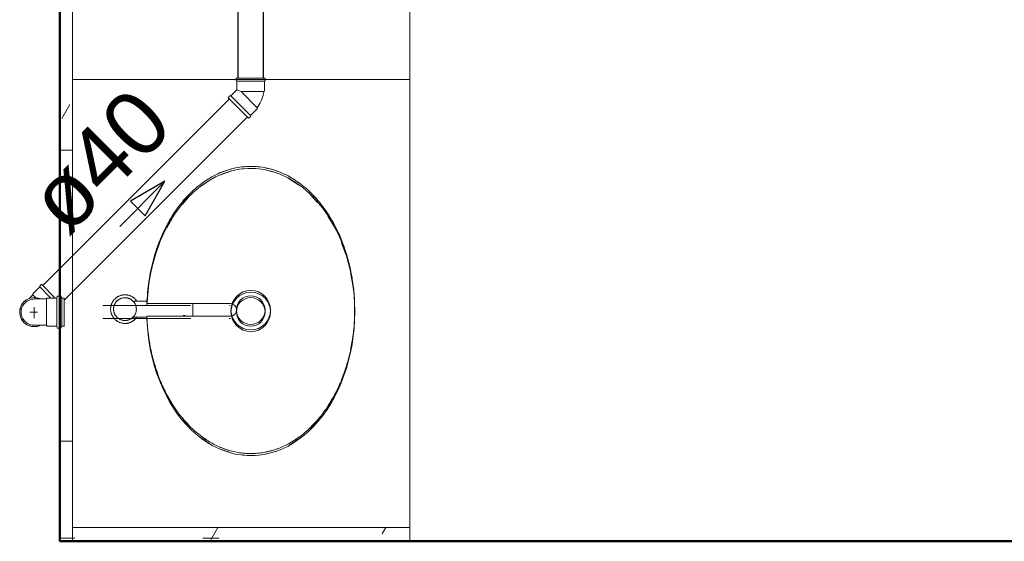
# Model space of a CAD drawing. Header units: millimetres. Extents: x 567 to 934, y -1 to 364.
# Tile 120 of 256: x 617.79 to 620.89, y 103.29 to 104.93. Entities that reach past the tile are written whole.
import ezdxf

# ---------------------------------------------------------------- set-up
doc = ezdxf.new("R2010")
doc.units = ezdxf.units.MM
doc.header["$MEASUREMENT"] = 0
doc.linetypes.add('NULL', pattern=[0])
for name, color, linetype, lineweight in [('A-GENM', 7, 'Continuous', 13), ('A-WALL', 7, 'Continuous', 25), ('Metais - Celite', 7, 'Continuous', 13), ('Peças hidrossanitárias', 7, 'Continuous', 13), ('Simbolos', 14, 'Continuous', 20), ('Simbolos_int', 14, 'Continuous', 15), ('TQ-Condutos', 14, 'Continuous', 25), ('TQ-Sentido conduto', 14, 'Continuous', 30), ('TQ-Textos conduto', 7, 'Continuous', 9)]:
    doc.layers.add(name, color=color, linetype=linetype, lineweight=lineweight)
doc.layers.add('ARQ FINA', color=8, linetype='Continuous')
doc.styles.add('Arial', font='arial.ttf')

msp = doc.modelspace()

# ---------------------------------------------------------------- linework, layer by layer
at = {"layer": 'A-GENM', "color": 8}
for p, q in [((617.9591, 103.2972), (617.9591, 107.6372)), ((619.0191, 104.7438), (619.0191, 107.5972)), ((617.9591, 104.7438), (619.0191, 104.7438)), ((619.0191, 104.7438), (619.0191, 103.3372)), ((619.0191, 103.3372), (617.9591, 103.3372)), ((617.9591, 103.3372), (617.9591, 103.2972)), ((619.0191, 103.2972), (619.0191, 103.3372)), ((617.9591, 103.2972), (617.9191, 103.2972)), ((617.9591, 103.2972), (619.0191, 103.2972))]:
    msp.add_line(p, q, dxfattribs=at)
at = {"layer": 'A-GENM', "color": 8, "linetype": 'Continuous'}
for p, q in [((617.9508, 104.6657), (617.9256, 104.6221)), ((617.9591, 104.6898), (617.9589, 104.6901)), ((617.9191, 104.5228), (617.9591, 104.5228)), ((617.9303, 104.3255), (617.9191, 104.306)), ((617.9191, 103.6084), (617.9591, 103.6084)), ((617.9191, 103.3036), (617.9591, 103.3036))]:
    msp.add_line(p, q, dxfattribs=at)
at = {"layer": 'A-GENM', "color": 8}
for points in [[(618.4241, 104.4517), (618.4359, 104.4567), (618.4478, 104.4607), (618.4599, 104.4638)], [(618.493, 104.4699), (618.5017, 104.4709), (618.5104, 104.4714), (618.5191, 104.4714)], [(618.5191, 104.4714), (618.5236, 104.4714), (618.5282, 104.4713), (618.5327, 104.471)], [(618.5661, 104.4666), (618.5786, 104.4641), (618.5911, 104.4605), (618.6034, 104.4559)], [(618.3613, 104.4147), (618.3703, 104.4216), (618.3795, 104.4279), (618.3889, 104.4335)], [(618.7056, 104.3899), (618.7137, 104.382), (618.7216, 104.3736), (618.7292, 104.3647)], [(618.3047, 104.3596), (618.311, 104.3672), (618.3176, 104.3745), (618.3243, 104.3815)], [(618.2556, 104.2854), (618.2602, 104.2942), (618.265, 104.3027), (618.2701, 104.3109)], [(618.7617, 104.3212), (618.768, 104.3114), (618.7741, 104.3012), (618.7798, 104.2906)], [(618.8046, 104.2378), (618.8094, 104.2258), (618.8138, 104.2136), (618.8178, 104.2011)], [(618.8177, 103.8396), (618.8137, 103.8271), (618.8093, 103.8149), (618.8045, 103.803)], [(618.2699, 103.7303), (618.265, 103.7384), (618.2602, 103.7468), (618.2557, 103.7554)], [(618.7797, 103.7501), (618.774, 103.7396), (618.7679, 103.7294), (618.7615, 103.7196)], [(618.3241, 103.6597), (618.3174, 103.6666), (618.311, 103.6738), (618.3047, 103.6814)], [(618.7291, 103.6761), (618.7214, 103.6672), (618.7135, 103.6588), (618.7054, 103.6509)], [(618.3886, 103.6076), (618.3793, 103.6133), (618.3702, 103.6195), (618.3612, 103.6264)], [(618.4596, 103.5773), (618.4475, 103.5804), (618.4356, 103.5844), (618.4238, 103.5895)], [(618.6031, 103.585), (618.5908, 103.5804), (618.5783, 103.5768), (618.5658, 103.5743)], [(618.5191, 103.5696), (618.5103, 103.5696), (618.5014, 103.5701), (618.4926, 103.5711)], [(618.5324, 103.57), (618.528, 103.5697), (618.5235, 103.5696), (618.5191, 103.5696)]]:
    msp.add_open_spline(points, degree=3, dxfattribs=at)
for points, knots in [([(618.6389, 104.4396), (618.6392, 104.4394), (618.6496, 104.4337), (618.6598, 104.4272), (618.6695, 104.4202)], [0.3891047, 0.3891047, 0.3891047, 0.3891047, 0.3926991, 0.4941859, 0.4941859, 0.4941859, 0.4941859]), ([(618.2182, 104.194), (618.2185, 104.1948), (618.2218, 104.2056), (618.2254, 104.2162), (618.229, 104.2258)], [-1.18384059, -1.18384059, -1.18384059, -1.18384059, -1.17809725, -1.10750882, -1.10750882, -1.10750882, -1.10750882]), ([(618.8328, 104.1436), (618.8351, 104.1326), (618.8376, 104.1186), (618.8396, 104.1044), (618.84, 104.1014)], [1.30006646, 1.30006646, 1.30006646, 1.30006646, 1.37444679, 1.39421524, 1.39421524, 1.39421524, 1.39421524]), ([(618.1971, 104.0922), (618.1978, 104.0983), (618.1995, 104.111), (618.2016, 104.1236), (618.2028, 104.1302)], [-1.41452076, -1.41452076, -1.41452076, -1.41452076, -1.37444679, -1.33032785, -1.33032785, -1.33032785, -1.33032785]), ([(618.8449, 104.0425), (618.8452, 104.0352), (618.8454, 104.0204), (618.8452, 104.0056), (618.8449, 103.9981)], [1.52293123, 1.52293123, 1.52293123, 1.52293123, 1.57079633, 1.61939745, 1.61939745, 1.61939745, 1.61939745]), ([(618.2027, 103.9112), (618.2016, 103.9177), (618.1995, 103.9301), (618.1978, 103.9427), (618.1971, 103.9488)], [-1.81045496, -1.81045496, -1.81045496, -1.81045496, -1.76714587, -1.72714403, -1.72714403, -1.72714403, -1.72714403]), ([(618.8399, 103.9393), (618.8395, 103.9364), (618.8375, 103.9222), (618.835, 103.9082), (618.8327, 103.8971)], [1.74811027, 1.74811027, 1.74811027, 1.74811027, 1.76714587, 1.84223438, 1.84223438, 1.84223438, 1.84223438]), ([(618.2288, 103.8155), (618.2253, 103.825), (618.2218, 103.8355), (618.2185, 103.8461), (618.2183, 103.8468)], [-2.03328374, -2.03328374, -2.03328374, -2.03328374, -1.96349541, -1.95808616, -1.95808616, -1.95808616, -1.95808616]), ([(618.6693, 103.6207), (618.6597, 103.6137), (618.6494, 103.6072), (618.639, 103.6015), (618.6386, 103.6012)], [2.6481989, 2.6481989, 2.6481989, 2.6481989, 2.7488936, 2.7533889, 2.7533889, 2.7533889, 2.7533889])]:
    msp.add_open_spline(points, degree=3, knots=knots, dxfattribs=at)
at = {"layer": 'A-WALL', "color": 8, "lineweight": 50}
for p, q in [((617.9191, 103.2942), (617.9191, 106.0842)), ((622.3801, 103.2942), (617.9191, 103.2942))]:
    msp.add_line(p, q, dxfattribs=at)
at = {"layer": 'ARQ FINA', "lineweight": 5}
for points in [[(618.1929, 103.9942), (618.1968, 103.9424), (618.2003, 103.9171), (618.2048, 103.8922), (618.2104, 103.8676), (618.217, 103.8433), (618.2246, 103.8196), (618.2331, 103.7967), (618.2426, 103.7744), (618.253, 103.7529), (618.2644, 103.7322), (618.2764, 103.7125), (618.2893, 103.6939), (618.3031, 103.6761), (618.3175, 103.6595), (618.3325, 103.6442), (618.3481, 103.6301), (618.3644, 103.6171), (618.3812, 103.6055), (618.3983, 103.5952), (618.4159, 103.5864), (618.4338, 103.5789), (618.4521, 103.5729), (618.4705, 103.5683), (618.489, 103.5652), (618.5078, 103.5635), (618.5266, 103.5634), (618.5452, 103.5647), (618.5638, 103.5675), (618.5823, 103.5718), (618.6006, 103.5775), (618.6185, 103.5847), (618.6362, 103.5932), (618.6535, 103.6032), (618.6704, 103.6146), (618.6867, 103.6272), (618.7024, 103.641), (618.7176, 103.6562), (618.7322, 103.6726), (618.746, 103.69), (618.7591, 103.7084), (618.7714, 103.728), (618.7829, 103.7485), (618.7935, 103.7698), (618.8031, 103.7918), (618.8119, 103.8148), (618.8197, 103.8383), (618.8265, 103.8624), (618.8323, 103.8869), (618.8371, 103.912), (618.8408, 103.9374), (618.8435, 103.9629), (618.8451, 103.9886), (618.8456, 104.0146), (618.845, 104.0405), (618.8434, 104.0662), (618.8407, 104.0917), (618.8369, 104.1171), (618.8321, 104.1422), (618.8263, 104.1667), (618.8195, 104.1907), (618.8117, 104.2143), (618.8028, 104.2372), (618.7932, 104.2592), (618.7783, 104.2882), (618.7618, 104.3157), (618.7439, 104.3411), (618.7246, 104.3645), (618.7039, 104.3859), (618.6822, 104.4048), (618.6594, 104.4213), (618.6356, 104.4354), (618.6113, 104.4467), (618.5863, 104.4554), (618.5609, 104.4614), (618.5353, 104.4645), (618.5095, 104.4648), (618.4838, 104.4624), (618.4584, 104.4572), (618.4333, 104.4492), (618.4087, 104.4385), (618.3849, 104.4252), (618.3618, 104.4093), (618.3397, 104.3909), (618.3189, 104.3703), (618.2991, 104.3473), (618.2808, 104.3223), (618.264, 104.2955), (618.2487, 104.2668), (618.2351, 104.2366), (618.229, 104.221), (618.2234, 104.2051), (618.2133, 104.1722), (618.2053, 104.1384), (618.1992, 104.1042), (618.1929, 104.0334)], [(618.4238, 104.4452), (618.4596, 104.4574)], [(618.4926, 104.4636), (618.5191, 104.4651)], [(618.5191, 104.4651), (618.5324, 104.4647)], [(618.5658, 104.4604), (618.6031, 104.4497)], [(618.3612, 104.4082), (618.3886, 104.427)], [(618.6386, 104.4334), (618.6399, 104.4327), (618.6693, 104.414)], [(618.7054, 104.3837), (618.7291, 104.3585)], [(618.3047, 104.3533), (618.3241, 104.3749)], [(618.2557, 104.2793), (618.2699, 104.3043)], [(618.7615, 104.3151), (618.7797, 104.2845)], [(618.8045, 104.2317), (618.8177, 104.195)], [(618.2183, 104.1878), (618.219, 104.1901), (618.2288, 104.2191)], [(618.8327, 104.1376), (618.8387, 104.104), (618.8399, 104.0954)], [(618.1971, 104.0859), (618.1995, 104.104), (618.2027, 104.1234)], [(618.3294, 104.0342), (618.3276, 104.0342), (618.32, 104.0342), (618.3124, 104.0342), (618.3047, 104.0342), (618.2969, 104.0342), (618.2891, 104.0342), (618.2812, 104.0342), (618.2732, 104.0342), (618.2652, 104.0342), (618.2572, 104.0342), (618.2492, 104.0342), (618.2413, 104.0342), (618.2333, 104.0342), (618.2254, 104.0342), (618.2175, 104.0342), (618.2096, 104.0342), (618.2019, 104.0342), (618.1942, 104.0342), (618.1867, 104.0342), (618.1792, 104.0342), (618.1719, 104.0342), (618.1647, 104.0342), (618.1576, 104.0342), (618.1507, 104.0342), (618.1439, 104.0342), (618.1374, 104.0342), (618.131, 104.0342), (618.1248, 104.0342), (618.1189, 104.0342), (618.1131, 104.0342), (618.1076, 104.0342), (618.1023, 104.0342), (618.0973, 104.0342), (618.0925, 104.0342), (618.088, 104.0342), (618.0837, 104.0342), (618.0797, 104.0342), (618.076, 104.0342), (618.0726, 104.0342), (618.0695, 104.0342), (618.0666, 104.0342), (618.0641, 104.0342), (618.0619, 104.0342), (618.06, 104.0342), (618.0584, 104.0342), (618.0571, 104.0342), (618.0561, 104.0342), (618.0555, 104.0342), (618.0551, 104.0342), (618.0551, 104.0342)], [(618.4549, 104.0342), (618.4544, 104.0342), (618.4537, 104.0342), (618.4525, 104.0342)], [(618.8449, 104.0365), (618.8453, 104.0142), (618.8449, 103.9921)], [(618.0551, 103.9942), (618.0552, 103.9942), (618.0557, 103.9942), (618.0565, 103.9942), (618.0576, 103.9942), (618.0591, 103.9942), (618.0608, 103.9942), (618.0629, 103.9942), (618.0652, 103.9942), (618.0679, 103.9942), (618.0709, 103.9942), (618.0741, 103.9942), (618.0777, 103.9942), (618.0815, 103.9942), (618.0856, 103.9942), (618.09, 103.9942), (618.0947, 103.9942), (618.0996, 103.9942), (618.1047, 103.9942), (618.1101, 103.9942), (618.1157, 103.9942), (618.1216, 103.9942), (618.1277, 103.9942), (618.1339, 103.9942), (618.1404, 103.9942), (618.147, 103.9942), (618.1538, 103.9942), (618.1608, 103.9942), (618.168, 103.9942), (618.1752, 103.9942), (618.1826, 103.9942), (618.1901, 103.9942), (618.1977, 103.9942), (618.2055, 103.9942), (618.2132, 103.9942), (618.2211, 103.9942), (618.229, 103.9942), (618.237, 103.9942), (618.2449, 103.9942), (618.2529, 103.9942), (618.2609, 103.9942), (618.2689, 103.9942), (618.2769, 103.9942), (618.2848, 103.9942), (618.2927, 103.9942), (618.3005, 103.9942), (618.3083, 103.9942), (618.3159, 103.9942), (618.3235, 103.9942), (618.331, 103.9942)], [(618.4518, 103.9942), (618.4531, 103.9942), (618.4541, 103.9942), (618.4547, 103.9942), (618.455, 103.9942)], [(618.2026, 103.9058), (618.1995, 103.9243), (618.1971, 103.9425)], [(618.84, 103.9332), (618.8387, 103.9243), (618.8328, 103.891)], [(618.229, 103.8088), (618.219, 103.8382), (618.2182, 103.8406)], [(618.8178, 103.8336), (618.8046, 103.7969)], [(618.2701, 103.7237), (618.2556, 103.7492)], [(618.7798, 103.744), (618.7617, 103.7135)], [(618.3243, 103.6532), (618.3047, 103.6751)], [(618.7292, 103.67), (618.7056, 103.6448)], [(618.3889, 103.6011), (618.3613, 103.62)], [(618.6695, 103.6145), (618.6399, 103.5956), (618.6389, 103.595)], [(618.4599, 103.5708), (618.4241, 103.583)], [(618.5191, 103.5632), (618.493, 103.5647)], [(618.5327, 103.5636), (618.5191, 103.5632)], [(618.6034, 103.5787), (618.5661, 103.568)]]:
    msp.add_lwpolyline(points, dxfattribs=at)
for radius in [0.0621, 0.045]:
    msp.add_circle((618.5191, 104.0145), radius, dxfattribs=at)
at = {"layer": 'Metais - Celite', "color": 8}
for p, q in [((618.0844, 104.0445), (618.0836, 104.0429)), ((618.0853, 104.046), (618.0844, 104.0445)), ((618.0862, 104.0476), (618.0853, 104.046)), ((618.0872, 104.0491), (618.0862, 104.0476)), ((618.0883, 104.0505), (618.0872, 104.0491)), ((618.0894, 104.0519), (618.0883, 104.0505)), ((618.0906, 104.0533), (618.0894, 104.0519)), ((618.0918, 104.0546), (618.0906, 104.0533)), ((618.0931, 104.0559), (618.0918, 104.0546)), ((618.0944, 104.0571), (618.0931, 104.0559)), ((618.0948, 104.0438), (618.094, 104.0426)), ((618.0958, 104.0583), (618.0944, 104.0571)), ((618.0956, 104.045), (618.0948, 104.0438)), ((618.0965, 104.0461), (618.0956, 104.045)), ((618.0972, 104.0594), (618.0958, 104.0583)), ((618.0974, 104.0472), (618.0965, 104.0461)), ((618.0987, 104.0604), (618.0972, 104.0594)), ((618.0984, 104.0482), (618.0974, 104.0472)), ((618.0994, 104.0492), (618.0984, 104.0482)), ((618.1002, 104.0614), (618.0987, 104.0604)), ((618.1005, 104.0502), (618.0994, 104.0492)), ((618.1017, 104.0623), (618.1002, 104.0614)), ((618.1016, 104.0511), (618.1005, 104.0502)), ((618.1027, 104.052), (618.1016, 104.0511)), ((618.1033, 104.0632), (618.1017, 104.0623)), ((618.1039, 104.0528), (618.1027, 104.052)), ((618.1049, 104.064), (618.1033, 104.0632)), ((618.1051, 104.0536), (618.1039, 104.0528)), ((618.1066, 104.0647), (618.1049, 104.064)), ((618.1063, 104.0544), (618.1051, 104.0536)), ((618.1076, 104.055), (618.1063, 104.0544)), ((618.1082, 104.0654), (618.1066, 104.0647)), ((618.1088, 104.0557), (618.1076, 104.055)), ((618.1099, 104.066), (618.1082, 104.0654)), ((618.1102, 104.0563), (618.1088, 104.0557)), ((618.1117, 104.0665), (618.1099, 104.066)), ((618.1115, 104.0568), (618.1102, 104.0563)), ((618.1128, 104.0573), (618.1115, 104.0568)), ((618.1134, 104.067), (618.1117, 104.0665)), ((618.1142, 104.0577), (618.1128, 104.0573)), ((618.1152, 104.0674), (618.1134, 104.067)), ((618.1156, 104.0581), (618.1142, 104.0577)), ((618.1169, 104.0677), (618.1152, 104.0674)), ((618.117, 104.0584), (618.1156, 104.0581)), ((618.1187, 104.0679), (618.1169, 104.0677)), ((618.1184, 104.0586), (618.117, 104.0584)), ((618.1198, 104.0588), (618.1184, 104.0586)), ((618.1205, 104.0681), (618.1187, 104.0679)), ((618.1212, 104.059), (618.1198, 104.0588)), ((618.1223, 104.0682), (618.1205, 104.0681)), ((618.1227, 104.0591), (618.1212, 104.059)), ((618.1241, 104.0683), (618.1223, 104.0682)), ((618.1241, 104.0591), (618.1227, 104.0591)), ((618.1251, 104.0683), (618.1241, 104.0683)), ((618.1249, 104.0591), (618.1241, 104.0591)), ((618.1263, 104.059), (618.1249, 104.0591)), ((618.1269, 104.0682), (618.1251, 104.0683)), ((618.1277, 104.0589), (618.1263, 104.059)), ((618.1287, 104.068), (618.1269, 104.0682)), ((618.1292, 104.0587), (618.1277, 104.0589)), ((618.1305, 104.0678), (618.1287, 104.068)), ((618.1306, 104.0585), (618.1292, 104.0587)), ((618.1322, 104.0675), (618.1305, 104.0678)), ((618.132, 104.0582), (618.1306, 104.0585)), ((618.1334, 104.0579), (618.132, 104.0582)), ((618.134, 104.0672), (618.1322, 104.0675)), ((618.1347, 104.0575), (618.1334, 104.0579)), ((618.1357, 104.0667), (618.134, 104.0672)), ((618.1361, 104.057), (618.1347, 104.0575)), ((618.1375, 104.0662), (618.1357, 104.0667)), ((618.1374, 104.0565), (618.1361, 104.057)), ((618.1388, 104.056), (618.1374, 104.0565)), ((618.1392, 104.0657), (618.1375, 104.0662)), ((618.1401, 104.0553), (618.1388, 104.056)), ((618.1409, 104.065), (618.1392, 104.0657)), ((618.1413, 104.0547), (618.1401, 104.0553)), ((618.1425, 104.0643), (618.1409, 104.065)), ((618.1426, 104.054), (618.1413, 104.0547)), ((618.1441, 104.0636), (618.1425, 104.0643)), ((618.1438, 104.0532), (618.1426, 104.054)), ((618.145, 104.0524), (618.1438, 104.0532)), ((618.1457, 104.0627), (618.1441, 104.0636)), ((618.1461, 104.0515), (618.145, 104.0524)), ((618.1473, 104.0618), (618.1457, 104.0627)), ((618.1472, 104.0506), (618.1461, 104.0515)), ((618.1483, 104.0497), (618.1472, 104.0506)), ((618.1488, 104.0609), (618.1473, 104.0618)), ((618.1939, 104.0483), (618.1475, 104.0483)), ((618.1493, 104.0487), (618.1483, 104.0497)), ((618.1503, 104.0599), (618.1488, 104.0609)), ((618.1503, 104.0477), (618.1493, 104.0487)), ((618.1517, 104.0588), (618.1503, 104.0599)), ((618.1513, 104.0466), (618.1503, 104.0477)), ((618.1522, 104.0455), (618.1513, 104.0466)), ((618.1531, 104.0576), (618.1517, 104.0588)), ((618.1531, 104.0443), (618.1522, 104.0455)), ((618.1545, 104.0565), (618.1531, 104.0576)), ((618.1539, 104.0432), (618.1531, 104.0443)), ((618.1558, 104.0552), (618.1545, 104.0565)), ((618.1571, 104.0539), (618.1558, 104.0552)), ((618.1583, 104.0526), (618.1571, 104.0539)), ((618.1594, 104.0512), (618.1583, 104.0526)), ((618.1605, 104.0498), (618.1594, 104.0512)), ((618.1615, 104.0483), (618.1605, 104.0498)), ((618.0792, 104.0256), (618.0791, 104.0238)), ((618.0791, 104.0238), (618.0791, 104.022)), ((618.0791, 104.022), (618.0792, 104.0202)), ((618.0793, 104.0273), (618.0792, 104.0256)), ((618.0792, 104.0202), (618.0794, 104.0184)), ((618.0795, 104.0291), (618.0793, 104.0273)), ((618.0794, 104.0184), (618.0796, 104.0166)), ((618.0798, 104.0309), (618.0795, 104.0291)), ((618.0796, 104.0166), (618.0799, 104.0148)), ((618.0801, 104.0327), (618.0798, 104.0309)), ((618.0799, 104.0148), (618.0803, 104.013)), ((618.0805, 104.0344), (618.0801, 104.0327)), ((618.0803, 104.013), (618.0807, 104.0113)), ((618.081, 104.0362), (618.0805, 104.0344)), ((618.0815, 104.0379), (618.081, 104.0362)), ((618.0822, 104.0396), (618.0815, 104.0379)), ((618.0828, 104.0412), (618.0822, 104.0396)), ((618.0836, 104.0429), (618.0828, 104.0412)), ((618.0884, 104.0265), (618.0883, 104.0251)), ((618.0883, 104.0251), (618.0883, 104.0237)), ((618.0883, 104.0237), (618.0883, 104.0222)), ((618.0883, 104.0222), (618.0884, 104.0208)), ((618.0886, 104.0279), (618.0884, 104.0265)), ((618.0884, 104.0208), (618.0885, 104.0194)), ((618.0885, 104.0194), (618.0887, 104.0179)), ((618.0888, 104.0294), (618.0886, 104.0279)), ((618.0887, 104.0179), (618.0889, 104.0165)), ((618.0891, 104.0308), (618.0888, 104.0294)), ((618.0889, 104.0165), (618.0892, 104.0151)), ((618.0894, 104.0322), (618.0891, 104.0308)), ((618.0892, 104.0151), (618.0896, 104.0137)), ((618.0898, 104.0335), (618.0894, 104.0322)), ((618.0896, 104.0137), (618.09, 104.0124)), ((618.0902, 104.0349), (618.0898, 104.0335)), ((618.09, 104.0124), (618.0904, 104.011)), ((618.0907, 104.0362), (618.0902, 104.0349)), ((618.0913, 104.0376), (618.0907, 104.0362)), ((618.0919, 104.0389), (618.0913, 104.0376)), ((618.0925, 104.0402), (618.0919, 104.0389)), ((618.0932, 104.0414), (618.0925, 104.0402)), ((618.094, 104.0426), (618.0932, 104.0414)), ((618.1547, 104.042), (618.1539, 104.0432)), ((618.1554, 104.0407), (618.1547, 104.042)), ((618.1561, 104.0395), (618.1554, 104.0407)), ((618.1567, 104.0382), (618.1561, 104.0395)), ((618.1572, 104.0369), (618.1567, 104.0382)), ((618.1578, 104.0355), (618.1572, 104.0369)), ((618.1582, 104.0342), (618.1578, 104.0355)), ((618.158, 104.0116), (618.1584, 104.013)), ((618.1586, 104.0328), (618.1582, 104.0342)), ((618.1584, 104.013), (618.1588, 104.0144)), ((618.159, 104.0314), (618.1586, 104.0328)), ((618.1588, 104.0144), (618.1591, 104.0158)), ((618.1593, 104.03), (618.159, 104.0314)), ((618.1591, 104.0158), (618.1594, 104.0172)), ((618.1595, 104.0286), (618.1593, 104.03)), ((618.1594, 104.0172), (618.1596, 104.0186)), ((618.1597, 104.0272), (618.1595, 104.0286)), ((618.1596, 104.0186), (618.1598, 104.02)), ((618.1598, 104.0257), (618.1597, 104.0272)), ((618.1599, 104.0243), (618.1598, 104.0257)), ((618.1598, 104.02), (618.1599, 104.0214)), ((618.1599, 104.0229), (618.1599, 104.0243)), ((618.1599, 104.0214), (618.1599, 104.0229)), ((618.3374, 104.0233), (618.3374, 104.0406)), ((618.3374, 104.0015), (618.3374, 104.0233)), ((618.0807, 104.0113), (618.0812, 104.0096)), ((618.0812, 104.0096), (618.0818, 104.0079)), ((618.0818, 104.0079), (618.0825, 104.0062)), ((618.0825, 104.0062), (618.0832, 104.0045)), ((618.0832, 104.0045), (618.084, 104.0029)), ((618.084, 104.0029), (618.0848, 104.0013)), ((618.0848, 104.0013), (618.0857, 103.9998)), ((618.0857, 103.9998), (618.0867, 103.9983)), ((618.0867, 103.9983), (618.0877, 103.9968)), ((618.0877, 103.9968), (618.0888, 103.9954)), ((618.0888, 103.9954), (618.09, 103.994)), ((618.09, 103.994), (618.0912, 103.9926)), ((618.0904, 104.011), (618.091, 104.0097)), ((618.091, 104.0097), (618.0915, 104.0084)), ((618.0912, 103.9926), (618.0924, 103.9913)), ((618.0915, 104.0084), (618.0922, 104.0071)), ((618.0922, 104.0071), (618.0928, 104.0058)), ((618.0924, 103.9913), (618.0937, 103.9901)), ((618.0928, 104.0058), (618.0935, 104.0046)), ((618.0935, 104.0046), (618.0943, 104.0034)), ((618.0937, 103.9901), (618.0951, 103.9889)), ((618.0943, 104.0034), (618.0951, 104.0022)), ((618.0951, 104.0022), (618.096, 104.001)), ((618.0951, 103.9889), (618.0965, 103.9878)), ((618.096, 104.001), (618.0969, 103.9999)), ((618.0965, 103.9878), (618.0979, 103.9867)), ((618.0969, 103.9999), (618.0979, 103.9989)), ((618.0979, 103.9989), (618.0989, 103.9978)), ((618.0979, 103.9867), (618.0994, 103.9857)), ((618.0989, 103.9978), (618.0999, 103.9969)), ((618.0994, 103.9857), (618.1009, 103.9847)), ((618.0999, 103.9969), (618.101, 103.9959)), ((618.1009, 103.9847), (618.1025, 103.9838)), ((618.101, 103.9959), (618.1021, 103.995)), ((618.1021, 103.995), (618.1032, 103.9941)), ((618.1025, 103.9838), (618.1041, 103.983)), ((618.1032, 103.9941), (618.1044, 103.9933)), ((618.1041, 103.983), (618.1057, 103.9822)), ((618.1044, 103.9933), (618.1056, 103.9926)), ((618.1056, 103.9926), (618.1069, 103.9919)), ((618.1057, 103.9822), (618.1073, 103.9815)), ((618.1069, 103.9919), (618.1081, 103.9912)), ((618.1073, 103.9815), (618.109, 103.9809)), ((618.1081, 103.9912), (618.1094, 103.9906)), ((618.1094, 103.9906), (618.1108, 103.99)), ((618.1108, 103.99), (618.1121, 103.9895)), ((618.1121, 103.9895), (618.1135, 103.9891)), ((618.1135, 103.9891), (618.1148, 103.9887)), ((618.1148, 103.9887), (618.1162, 103.9883)), ((618.1162, 103.9883), (618.1176, 103.988)), ((618.1176, 103.988), (618.119, 103.9878)), ((618.119, 103.9878), (618.1205, 103.9876)), ((618.1205, 103.9876), (618.1219, 103.9875)), ((618.1219, 103.9875), (618.1233, 103.9875)), ((618.1233, 103.9875), (618.1241, 103.9874)), ((618.1241, 103.9874), (618.1255, 103.9875)), ((618.1255, 103.9875), (618.127, 103.9876)), ((618.127, 103.9876), (618.1284, 103.9877)), ((618.1284, 103.9877), (618.1298, 103.9879)), ((618.1298, 103.9879), (618.1312, 103.9882)), ((618.1312, 103.9882), (618.1326, 103.9885)), ((618.1326, 103.9885), (618.134, 103.9888)), ((618.134, 103.9888), (618.1354, 103.9893)), ((618.1354, 103.9893), (618.1367, 103.9897)), ((618.1367, 103.9897), (618.1381, 103.9903)), ((618.1381, 103.9903), (618.1394, 103.9909)), ((618.1394, 103.9909), (618.1406, 103.9915)), ((618.14, 103.9812), (618.1416, 103.9818)), ((618.1406, 103.9915), (618.1419, 103.9922)), ((618.1416, 103.9818), (618.1433, 103.9826)), ((618.1419, 103.9922), (618.1431, 103.9929)), ((618.1431, 103.9929), (618.1443, 103.9937)), ((618.1433, 103.9826), (618.1449, 103.9834)), ((618.1443, 103.9937), (618.1455, 103.9945)), ((618.1449, 103.9834), (618.1465, 103.9842)), ((618.1455, 103.9945), (618.1466, 103.9954)), ((618.1465, 103.9842), (618.148, 103.9851)), ((618.1466, 103.9954), (618.1477, 103.9963)), ((618.1469, 103.9983), (618.1933, 103.9983)), ((618.1477, 103.9963), (618.1488, 103.9973)), ((618.148, 103.9851), (618.1495, 103.9861)), ((618.1488, 103.9973), (618.1498, 103.9983)), ((618.1495, 103.9861), (618.151, 103.9872)), ((618.1498, 103.9983), (618.1508, 103.9994)), ((618.1508, 103.9994), (618.1517, 104.0004)), ((618.151, 103.9872), (618.1524, 103.9883)), ((618.1517, 104.0004), (618.1526, 104.0016)), ((618.1524, 103.9883), (618.1538, 103.9894)), ((618.1526, 104.0016), (618.1534, 104.0027)), ((618.1534, 104.0027), (618.1542, 104.0039)), ((618.1538, 103.9894), (618.1551, 103.9907)), ((618.1542, 104.0039), (618.155, 104.0051)), ((618.155, 104.0051), (618.1557, 104.0064)), ((618.1551, 103.9907), (618.1564, 103.9919)), ((618.1557, 104.0064), (618.1563, 104.0077)), ((618.1563, 104.0077), (618.1569, 104.009)), ((618.1564, 103.9919), (618.1576, 103.9932)), ((618.1569, 104.009), (618.1575, 104.0103)), ((618.1575, 104.0103), (618.158, 104.0116)), ((618.1576, 103.9932), (618.1588, 103.9946)), ((618.1588, 103.9946), (618.1599, 103.996)), ((618.1599, 103.996), (618.161, 103.9975)), ((618.161, 103.9975), (618.162, 103.999)), ((618.307, 104.0033), (618.3135, 104.0033)), ((618.109, 103.9809), (618.1107, 103.9803)), ((618.1107, 103.9803), (618.1125, 103.9798)), ((618.1125, 103.9798), (618.1142, 103.9794)), ((618.1142, 103.9794), (618.116, 103.979)), ((618.116, 103.979), (618.1178, 103.9787)), ((618.1178, 103.9787), (618.1195, 103.9785)), ((618.1195, 103.9785), (618.1213, 103.9784)), ((618.1213, 103.9784), (618.1231, 103.9783)), ((618.1231, 103.9783), (618.1241, 103.9783)), ((618.1241, 103.9783), (618.1259, 103.9783)), ((618.1259, 103.9783), (618.1277, 103.9784)), ((618.1277, 103.9784), (618.1295, 103.9786)), ((618.1295, 103.9786), (618.1313, 103.9788)), ((618.1313, 103.9788), (618.133, 103.9792)), ((618.133, 103.9792), (618.1348, 103.9796)), ((618.1348, 103.9796), (618.1365, 103.98)), ((618.1365, 103.98), (618.1383, 103.9806)), ((618.1383, 103.9806), (618.14, 103.9812))]:
    msp.add_line(p, q, dxfattribs=at)
for radius, start, end in [(0.045, 119.2995, 132.5564), (0.0358, 127.8668, 141.0457), (0.045, 90, 95.9022), (0.0358, 90, 97.1547), (0.045, 82.773, 90), (0.0358, 84.9816, 90), (0.0358, 31.6477, 53.0061), (0.045, 48.8463, 58.501), (0.045, 158.6786, 168.7162), (0.045, 191.3416, 204.6369), (0.0358, 211.6477, 233.0061), (0.045, 228.8463, 238.501), (0.0358, 264.9816, 270), (0.0358, 270, 276.7235), (0.0358, 307.8668, 321.0457), (0.045, 299.2995, 312.5564), (0.045, 262.773, 270), (0.045, 270, 275.1491)]:
    msp.add_arc((618.1241, 104.0233), radius, start, end, dxfattribs=at)
at = {"layer": 'Peças hidrossanitárias', "color": 8}
for p, q in [((618.4551, 104.0405), (618.1929, 104.0405)), ((618.1929, 104.0013), (618.4569, 104.0013))]:
    msp.add_line(p, q, dxfattribs=at)
at = {"layer": 'Peças hidrossanitárias', "color": 8, "linetype": 'Continuous'}
for p, q in [((618.4156, 103.3372), (618.3925, 103.2972)), ((618.9435, 103.3372), (618.932, 103.3173)), ((617.9591, 103.3036), (617.9662, 103.3036)), ((618.3691, 103.3036), (618.4194, 103.3036))]:
    msp.add_line(p, q, dxfattribs=at)
at = {"layer": 'Peças hidrossanitárias', "color": 8}
for radius in [0.0621, 0.045]:
    msp.add_circle((618.5191, 104.0201), radius, dxfattribs=at)
msp.add_arc((618.4551, 104.0209), 0.0196, 275.4174, 90, dxfattribs=at)
msp.add_open_spline([(618.1929, 104.0405), (618.1938, 104.0646), (618.197, 104.1), (618.2051, 104.1456), (618.2132, 104.1794), (618.2216, 104.2069), (618.2292, 104.2282), (618.2373, 104.2488), (618.2487, 104.274), (618.2641, 104.3029), (618.2809, 104.3295), (618.2993, 104.3545), (618.3192, 104.3776), (618.34, 104.398), (618.3622, 104.4164), (618.3854, 104.4323), (618.409, 104.4455), (618.4338, 104.4562), (618.459, 104.4642), (618.4843, 104.4693), (618.5101, 104.4717), (618.536, 104.4713), (618.5614, 104.4681), (618.587, 104.462), (618.612, 104.4533), (618.6362, 104.4419), (618.6601, 104.4277), (618.6829, 104.4111), (618.7045, 104.3922), (618.7253, 104.3707), (618.7446, 104.3472), (618.7624, 104.3218), (618.779, 104.2942), (618.7924, 104.2678), (618.8033, 104.243), (618.8121, 104.22), (618.8199, 104.1964), (618.8267, 104.1724), (618.8325, 104.1479), (618.8372, 104.1227), (618.841, 104.0972), (618.8437, 104.0718), (618.8452, 104.0461), (618.8457, 104.0201), (618.8452, 103.9941), (618.8436, 103.9684), (618.8409, 103.943), (618.8371, 103.9175), (618.8323, 103.8923), (618.8265, 103.8679), (618.8197, 103.8439), (618.8118, 103.8203), (618.803, 103.7973), (618.7933, 103.7753), (618.7827, 103.7541), (618.7712, 103.7336), (618.7588, 103.714), (618.7457, 103.6956), (618.7319, 103.6783), (618.7173, 103.6619), (618.702, 103.6467), (618.6863, 103.6329), (618.67, 103.6204), (618.653, 103.609), (618.6356, 103.599), (618.618, 103.5905), (618.6001, 103.5835), (618.5818, 103.5777), (618.5632, 103.5735), (618.5446, 103.5707), (618.526, 103.5695), (618.5072, 103.5697), (618.4884, 103.5714), (618.4699, 103.5745), (618.4515, 103.5791), (618.4332, 103.5852), (618.4152, 103.5928), (618.3977, 103.6016), (618.3806, 103.6119), (618.3638, 103.6236), (618.3475, 103.6366), (618.3319, 103.6508), (618.317, 103.6661), (618.3025, 103.6828), (618.2888, 103.7006), (618.2759, 103.7193), (618.2639, 103.7389), (618.2526, 103.7597), (618.2421, 103.7814), (618.2327, 103.8036), (618.2242, 103.8265), (618.2166, 103.8503), (618.21, 103.8747), (618.2045, 103.8993), (618.2, 103.9241), (618.1954, 103.9579), (618.1935, 103.9838), (618.1929, 104.0013)], degree=3, knots=[-1, -1, -1, -1, -0.974537, -0.961806, -0.949074, -0.936343, -0.929977, -0.923611, -0.91088, -0.898148, -0.885417, -0.872685, -0.859954, -0.847222, -0.834491, -0.821759, -0.809028, -0.796296, -0.783565, -0.770833, -0.758102, -0.74537, -0.732639, -0.719907, -0.707176, -0.694444, -0.681713, -0.668981, -0.65625, -0.643519, -0.630787, -0.618056, -0.605324, -0.592593, -0.583333, -0.574074, -0.564815, -0.555556, -0.546296, -0.537037, -0.527778, -0.518519, -0.509259, -0.5, -0.490741, -0.481481, -0.472222, -0.462963, -0.453704, -0.444444, -0.435185, -0.425926, -0.416667, -0.407407, -0.398148, -0.388889, -0.37963, -0.37037, -0.361111, -0.351852, -0.342593, -0.333333, -0.324074, -0.314815, -0.305556, -0.296296, -0.287037, -0.277778, -0.268519, -0.259259, -0.25, -0.240741, -0.231481, -0.222222, -0.212963, -0.203704, -0.194444, -0.185185, -0.175926, -0.166667, -0.157407, -0.148148, -0.138889, -0.12963, -0.12037, -0.111111, -0.101852, -0.092593, -0.083333, -0.074074, -0.064815, -0.055556, -0.046296, -0.037037, -0.027778, -0.018519, 0, 0, 0, 0], dxfattribs=at)
at = {"layer": 'Simbolos'}
for p, q in [((618.4735, 104.7489), (618.5647, 104.7489)), ((618.4735, 104.7489), (618.4735, 104.7409)), ((618.4735, 104.7409), (618.4755, 104.7388)), ((618.4755, 104.7388), (618.4755, 104.7119)), ((618.5647, 104.7409), (618.5627, 104.7388)), ((618.5627, 104.7388), (618.5627, 104.7089)), ((618.5647, 104.7489), (618.5647, 104.7409)), ((618.448, 104.6872), (618.4536, 104.6929)), ((618.4536, 104.6929), (618.4565, 104.6929)), ((618.4565, 104.6929), (618.4755, 104.7119)), ((618.5627, 104.7089), (618.5603, 104.7065)), ((618.448, 104.6872), (618.5125, 104.6227)), ((618.5181, 104.6312), (618.5393, 104.6524)), ((618.5181, 104.6284), (618.5181, 104.6312)), ((618.5393, 104.6524), (618.5393, 104.6558)), ((618.5125, 104.6227), (618.5181, 104.6284)), ((617.8564, 104.0928), (617.8351, 104.0716)), ((617.862, 104.1013), (617.8564, 104.0956)), ((617.8564, 104.0956), (617.8564, 104.0928)), ((617.862, 104.1013), (617.9053, 104.058)), ((617.8238, 104.0568), (617.8351, 104.0681)), ((617.8351, 104.0716), (617.8351, 104.0681)), ((617.8391, 104.0551), (617.8586, 104.0551)), ((617.8586, 104.0551), (617.8772, 104.0551)), ((617.8801, 104.058), (617.8772, 104.0551)), ((617.9085, 104.058), (617.8801, 104.058)), ((617.9107, 104.0621), (617.9105, 104.0598)), ((617.9222, 104.064), (617.9127, 104.064)), ((617.9242, 104.0625), (617.925, 104.0594)), ((617.9331, 104.058), (617.9269, 104.058)), ((617.9331, 104.058), (617.9331, 103.9698)), ((617.8391, 103.9727), (617.8586, 103.9727)), ((617.8586, 103.9727), (617.8772, 103.9727)), ((617.8801, 103.9698), (617.8772, 103.9727)), ((617.9085, 103.9698), (617.8801, 103.9698)), ((617.9107, 103.9656), (617.9105, 103.9679)), ((617.9222, 103.9638), (617.9127, 103.9638)), ((617.9242, 103.9652), (617.925, 103.9683)), ((617.9331, 103.9698), (617.9269, 103.9698))]:
    msp.add_line(p, q, dxfattribs=at)
for points in [[(618.5393, 104.6558), (618.5428, 104.6609), (618.546, 104.6661), (618.549, 104.6715), (618.5516, 104.6771), (618.554, 104.6828), (618.556, 104.6885), (618.5578, 104.6944), (618.5592, 104.7004), (618.5603, 104.7065)], [(617.8391, 104.055), (617.832, 104.0544), (617.825, 104.0526), (617.8185, 104.0495), (617.8126, 104.0454), (617.8076, 104.0403), (617.8035, 104.0344), (617.8004, 104.0279), (617.7986, 104.021), (617.7979, 104.0139), (617.7986, 104.0067), (617.8004, 103.9998), (617.8035, 103.9933), (617.8076, 103.9874), (617.8126, 103.9823), (617.8185, 103.9782), (617.825, 103.9752), (617.832, 103.9733), (617.8391, 103.9727)], [(617.9085, 104.058), (617.9088, 104.058), (617.9091, 104.0581), (617.9094, 104.0582), (617.9097, 104.0584), (617.91, 104.0586), (617.9102, 104.0589), (617.9103, 104.0592), (617.9104, 104.0595), (617.9105, 104.0598)], [(617.9127, 104.064), (617.9123, 104.0639), (617.912, 104.0639), (617.9117, 104.0637), (617.9114, 104.0635), (617.9112, 104.0633), (617.911, 104.0631), (617.9108, 104.0628), (617.9107, 104.0625), (617.9107, 104.0621)], [(617.9242, 104.0625), (617.9241, 104.0628), (617.9239, 104.063), (617.9238, 104.0632), (617.9236, 104.0635), (617.9233, 104.0636), (617.9231, 104.0638), (617.9228, 104.0639), (617.9225, 104.0639), (617.9222, 104.064)], [(617.925, 104.0594), (617.9251, 104.0592), (617.9252, 104.0589), (617.9254, 104.0587), (617.9256, 104.0585), (617.9258, 104.0583), (617.9261, 104.0582), (617.9263, 104.058), (617.9266, 104.058), (617.9269, 104.058)], [(617.9105, 103.9679), (617.9104, 103.9683), (617.9103, 103.9686), (617.9102, 103.9689), (617.91, 103.9691), (617.9097, 103.9693), (617.9094, 103.9695), (617.9091, 103.9696), (617.9088, 103.9697), (617.9085, 103.9698)], [(617.9107, 103.9656), (617.9107, 103.9653), (617.9108, 103.965), (617.911, 103.9647), (617.9112, 103.9644), (617.9114, 103.9642), (617.9117, 103.964), (617.912, 103.9639), (617.9123, 103.9638), (617.9127, 103.9638)], [(617.9222, 103.9638), (617.9225, 103.9638), (617.9228, 103.9638), (617.9231, 103.964), (617.9233, 103.9641), (617.9236, 103.9643), (617.9238, 103.9645), (617.9239, 103.9647), (617.9241, 103.965), (617.9242, 103.9652)], [(617.9269, 103.9698), (617.9266, 103.9697), (617.9263, 103.9697), (617.9261, 103.9696), (617.9258, 103.9694), (617.9256, 103.9693), (617.9254, 103.969), (617.9252, 103.9688), (617.9251, 103.9685), (617.925, 103.9683)]]:
    msp.add_lwpolyline(points, dxfattribs=at)
at = {"layer": 'Simbolos_int'}
for p, q in [((618.4755, 104.7388), (618.5627, 104.7388)), ((618.5181, 104.6312), (618.4565, 104.6929)), ((618.4829, 104.7089), (618.4755, 104.7119)), ((618.4887, 104.7065), (618.4829, 104.7089)), ((618.4887, 104.7065), (618.5393, 104.6558)), ((618.5603, 104.7065), (618.4887, 104.7065)), ((617.8564, 104.0928), (617.8912, 104.058)), ((617.8351, 104.0681), (617.8441, 104.0592)), ((617.8772, 103.9727), (617.8772, 104.0551)), ((617.9103, 103.9698), (617.9103, 104.058)), ((617.9254, 103.9698), (617.9254, 104.058)), ((617.8252, 104.0139), (617.8498, 104.0139)), ((617.8391, 103.9945), (617.8391, 104.0299))]:
    msp.add_line(p, q, dxfattribs=at)
for points in [[(617.8238, 104.0568), (617.8188, 104.0547), (617.814, 104.0519), (617.8096, 104.0487), (617.8057, 104.0449), (617.8022, 104.0406), (617.7993, 104.036), (617.7969, 104.0311), (617.7951, 104.0259), (617.794, 104.0206), (617.7935, 104.0151), (617.7937, 104.0096), (617.7945, 104.0042), (617.796, 103.999), (617.7981, 103.9939), (617.8008, 103.9891), (617.804, 103.9847), (617.8078, 103.9807), (617.812, 103.9772), (617.8165, 103.9742), (617.8215, 103.9718), (617.8266, 103.97), (617.832, 103.9688), (617.8374, 103.9683), (617.8429, 103.9684), (617.8483, 103.9692), (617.8536, 103.9706), (617.8587, 103.9727)], [(617.8587, 104.0551), (617.8523, 104.0575), (617.8457, 104.059), (617.8389, 104.0595), (617.8321, 104.0589), (617.8255, 104.0574), (617.8192, 104.0549), (617.8133, 104.0515), (617.808, 104.0472), (617.8034, 104.0422), (617.7996, 104.0366), (617.7966, 104.0305), (617.7946, 104.024), (617.7936, 104.0173), (617.7936, 104.0105), (617.7946, 104.0037), (617.7966, 103.9972), (617.7996, 103.9911), (617.8034, 103.9855), (617.808, 103.9805), (617.8133, 103.9763), (617.8192, 103.9728), (617.8255, 103.9703), (617.8321, 103.9688), (617.8389, 103.9683), (617.8457, 103.9687), (617.8523, 103.9702), (617.8587, 103.9727)]]:
    msp.add_lwpolyline(points, dxfattribs=at)
at = {"layer": 'TQ-Condutos'}
for p, q in [((618.4791, 104.7489), (618.4791, 105.278)), ((618.5591, 104.7489), (618.5591, 105.278)), ((617.866, 104.0973), (618.4519, 104.6833)), ((617.9331, 104.0513), (618.5085, 104.6267))]:
    msp.add_line(p, q, dxfattribs=at)
at = {"layer": 'TQ-Sentido conduto'}
for p, q in [((618.2498, 104.4246), (618.1416, 104.3621)), ((618.1873, 104.3163), (618.2498, 104.4246)), ((618.1416, 104.3621), (618.1873, 104.3163))]:
    msp.add_line(p, q, dxfattribs=at)
msp.add_lwpolyline([(618.1084, 104.2831), (618.2498, 104.4246)], dxfattribs=at)

# ---------------------------------------------------------------- texts
at = {"layer": 'TQ-Textos conduto', "linetype": 'NULL', "insert": (618.1167, 104.4163), "char_height": 0.2, "width": 0.962805, "attachment_point": 8, "rotation": 45.0001, "line_spacing_factor": 0.6, "style": 'Arial'}
msp.add_mtext('ø40', dxfattribs=at)

doc.saveas('drawing.dxf')
